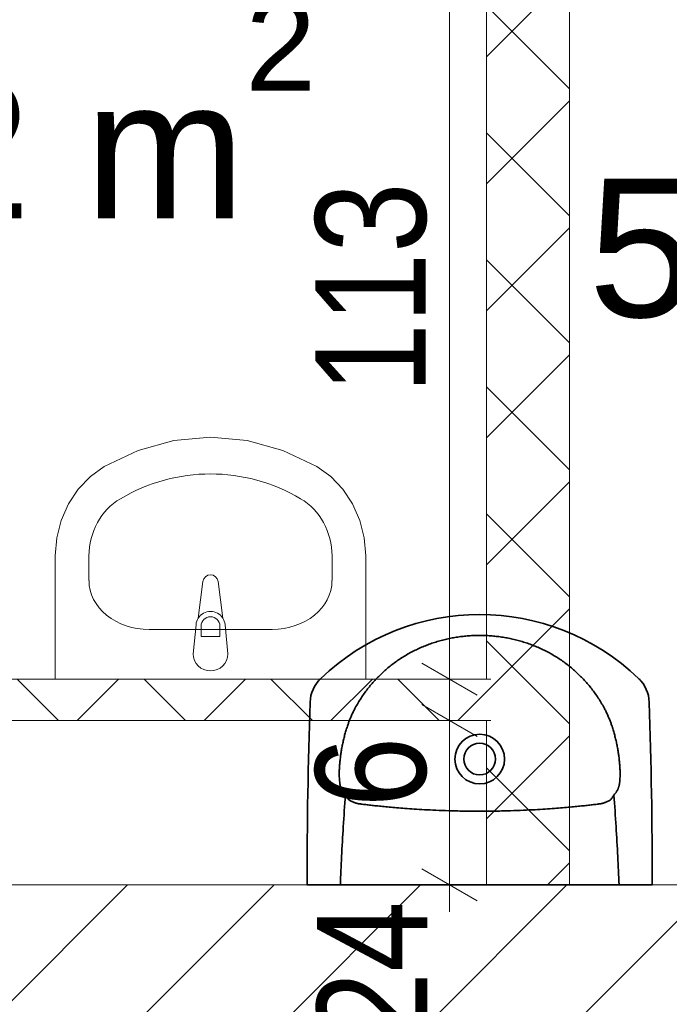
# Model space of a CAD drawing. Header units: centimetres. Extents: x 18292 to 3593338517, y 11794 to 62103.
# Tile 68 of 147: x 898356444 to 898356538, y 55362 to 55505. Entities that reach past the tile are written whole.
import ezdxf

# ---------------------------------------------------------------- set-up
doc = ezdxf.new("R2010")
doc.units = ezdxf.units.CM
doc.header["$MEASUREMENT"] = 0
for name, color, linetype in [('499-Wymiary i opisy', 7, 'Continuous'), ('___WYBURZENIA', 7, 'Continuous'), ('__PROJEKTOWANE', 7, 'Continuous'), ('MF_KRESKOWANIE', 7, 'Continuous'), ('MF_SCIANY_KONSTR', 7, 'Continuous')]:
    doc.layers.add(name, color=color, linetype=linetype)
doc.styles.add('GENERATED_STYLE_2', font='txt')
doc.styles.add('GENERATED_STYLE_4', font='txt')
doc.dimstyles.new('GENERATED_STYLE__1', dxfattribs={"dimtxt": 16, "dimasz": 6.08, "dimexe": 0.18, "dimexo": 0.0625, "dimgap": 0.09, "dimtad": 1, "dimtih": 1, "dimtoh": 1, "dimdec": 0, "dimzin": 0, "dimdsep": 46, "dimtxsty": 'GENERATED_STYLE_4', "dimblk": 'ARROWHEAD_2', "dimblk1": 'ARROWHEAD_2', "dimblk2": 'ARROWHEAD_2', "dimcen": 0.09, "dimse1": 1, "dimse2": 1, "dimclrd": 7, "dimclre": 7, "dimclrt": 7, "dimadec": 0, "dimazin": 0, "dimtfac": 1, "dimtdec": 4, "dimtmove": 0, "dimatfit": 3, "dimfxl": 0, "dimtolj": 1, "dimtzin": 0, "dimarcsym": 0})
doc.dimstyles.new('GENERATED_STYLE__4', dxfattribs={"dimtxt": 16, "dimasz": 6.08, "dimexe": 0.18, "dimexo": 0.0625, "dimgap": 0.09, "dimtad": 1, "dimdec": 0, "dimzin": 0, "dimdsep": 46, "dimtxsty": 'GENERATED_STYLE_4', "dimblk": 'ARROWHEAD_2', "dimblk1": 'ARROWHEAD_2', "dimblk2": 'ARROWHEAD_2', "dimcen": 0.09, "dimse1": 1, "dimse2": 1, "dimclrd": 7, "dimclre": 7, "dimclrt": 7, "dimadec": 0, "dimazin": 0, "dimtfac": 1, "dimtdec": 4, "dimtmove": 0, "dimatfit": 3, "dimfxl": 0, "dimtolj": 1, "dimtzin": 0, "dimarcsym": 0})
pattern_1 = [(45, (903196041.254, 3898003.605), (-9.192387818, 9.192387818), []), (135, (903196041.254, 3898003.605), (9.192387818, 9.192387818), [])]

# ---------------------------------------------------------------- blocks, each defined once
blk = doc.blocks.new('Umywalka 21')
at = {"layer": '__PROJEKTOWANE', "color": 5, "linetype": 'Continuous', "lineweight": 13}
for p, q in [((-22.5, 0), (-22.5, -17.82)), ((22.5, 0), (-22.5, 0)), ((22.5, -17.82), (22.5, 0)), ((-2.5, -3.68), (-2.1, -7.88)), ((2.1, -7.88), (2.5, -3.68)), ((-1.36, -7.66), (-1.36, -6.17)), ((-1.36, -6.17), (1.36, -6.17)), ((1.36, -6.17), (1.36, -7.66)), ((8.91, -7.18), (-8.91, -7.18)), ((-1.77, -8.83), (-1.11, -14.12)), ((1.11, -14.12), (1.77, -8.83)), ((-17.61, -14.25), (-17.61, -17.82)), ((17.61, -14.25), (17.61, -17.82)), ((-22.5, -17.82), (-22.28, -20.44)), ((22.28, -20.44), (22.5, -17.82)), ((-22.28, -20.44), (-21.64, -22.98)), ((21.64, -22.98), (22.28, -20.44)), ((-21.64, -22.98), (-20.59, -25.35)), ((20.59, -25.35), (21.64, -22.98)), ((-20.59, -25.35), (-19.16, -27.49)), ((19.16, -27.49), (20.59, -25.35)), ((-19.16, -27.49), (-17.41, -29.31)), ((17.41, -29.31), (19.16, -27.49)), ((-17.41, -29.31), (-15.39, -30.77)), ((15.39, -30.77), (17.41, -29.31)), ((-15.39, -30.77), (-10.5, -33.1)), ((10.5, -33.1), (15.39, -30.77)), ((-10.5, -33.1), (-5.32, -34.52)), ((5.32, -34.52), (10.5, -33.1)), ((-5.32, -34.52), (0, -35)), ((0, -35), (5.32, -34.52))]:
    blk.add_line(p, q, dxfattribs=at)
for centre, radius, start, end in [((0, -3.68), 2.5, 0, 180), ((0, -7.69), 2.11, 185.1696, 212.771), ((0, -7.66), 1.36, 180, 0), ((0, -7.69), 2.11, 327.229, 354.8304), ((0, -7.69), 2.11, 212.771, 327.229), ((0, -13.98), 1.12, 187.1389, 352.8611)]:
    blk.add_arc(centre, radius, start, end, dxfattribs=at)
for centre, major_axis, ratio, start_param, end_param in [((-8.9, -14.25), (8.7, 0), 0.81267, 1.570796, 3.141593), ((8.9, -14.25), (8.7, 0), 0.81267, 0, 1.570796), ((-8.91, -17.82), (0, 9.43), 0.92236, 1.570796, 2.644618), ((8.91, -17.82), (0, 9.43), 0.92236, 3.638567, 4.712389), ((0, 0), (0, 29.7), 0.92236, 2.644618, 3.638567)]:
    blk.add_ellipse(centre, major_axis=major_axis, ratio=ratio, start_param=start_param, end_param=end_param, dxfattribs=at)
blk = doc.blocks.new('*D351', base_point=(903196041.25, 3898003.61))
at = {"layer": '499-Wymiary i opisy', "color": 7, "linetype": 'Continuous', "lineweight": 13}
for p, q in [((898356084.97, 55629.09), (898356084.97, 55641.09)), ((898356511.97, 55629.09), (898356511.97, 55641.09)), ((898356087.28, 55639.09), (898356082.66, 55631.09)), ((898356514.28, 55639.09), (898356509.66, 55631.09)), ((898356081.06, 55635.09), (898356084.97, 55635.09)), ((898356084.97, 55635.09), (898356511.97, 55635.09))]:
    blk.add_line(p, q, dxfattribs=at)
at = {"layer": '499-Wymiary i opisy', "color": 7, "lineweight": 13, "insert": (898356283.11, 55638.29), "char_height": 16, "attachment_point": 7, "style": 'GENERATED_STYLE_4'}
blk.add_mtext('\\A1;{\\pql;\\fArial Narrow|b0|i0|c238|p34;427}', dxfattribs=at)
blk = doc.blocks.new('ARROWHEAD_2')
at = {"color": 0, "linetype": 'Continuous', "lineweight": 0}
for p, q in [((-0.378, -0.655), (0.378, 0.655)), ((0, 0), (-1, 0))]:
    blk.add_line(p, q, dxfattribs=at)
blk = doc.blocks.new('*D353', base_point=(903196041.25, 3898003.61))
at = {"layer": '499-Wymiary i opisy', "color": 7, "linetype": 'Continuous', "lineweight": 13}
for p, q in [((898356523.97, 55629.09), (898356523.97, 55641.09)), ((898356648.97, 55629.09), (898356648.97, 55641.09)), ((898356526.28, 55639.09), (898356521.66, 55631.09)), ((898356651.28, 55639.09), (898356646.66, 55631.09)), ((898356523.97, 55635.09), (898356648.97, 55635.09))]:
    blk.add_line(p, q, dxfattribs=at)
at = {"layer": '499-Wymiary i opisy', "color": 7, "lineweight": 13, "char_height": 16, "attachment_point": 7, "style": 'GENERATED_STYLE_4'}
for s, insert in [('\\A1;{\\pql;\\fArial Narrow|b0|i0|c238|p34;12}', (898356525.6, 55638.29)), ('\\A1;{\\pql;\\fArial Narrow|b0|i0|c238|p34;125}', (898356571.11, 55638.29))]:
    blk.add_mtext(s, dxfattribs=dict(at, insert=insert))
blk = doc.blocks.new('*D479', base_point=(903196041.25, 3898003.61))
at = {"layer": '499-Wymiary i opisy', "color": 7, "linetype": 'Continuous', "lineweight": 13}
for p, q in [((898356502.59, 55405.57), (898356510.59, 55400.95)), ((898356512.59, 55403.26), (898356500.59, 55403.26)), ((898356506.59, 55379.49), (898356506.59, 55403.26)), ((898356502.59, 55381.8), (898356510.59, 55377.18)), ((898356512.59, 55379.49), (898356500.59, 55379.49)), ((898356506.59, 55375.58), (898356506.59, 55379.49))]:
    blk.add_line(p, q, dxfattribs=at)
at = {"layer": '499-Wymiary i opisy', "color": 7, "lineweight": 13, "char_height": 16, "attachment_point": 7, "rotation": 90, "style": 'GENERATED_STYLE_4'}
for s, insert in [('\\A1;{\\pql;\\fArial Narrow|b0|i0|c238|p34;6}', (898356503.39, 55390.71)), ('\\A1;{\\pql;\\fArial Narrow|b0|i0|c238|p34;24}', (898356503.39, 55356.7))]:
    blk.add_mtext(s, dxfattribs=dict(at, insert=insert))
blk = doc.blocks.new('*D480', base_point=(903196041.25, 3898003.61))
at = {"layer": '499-Wymiary i opisy', "color": 7, "linetype": 'Continuous', "lineweight": 13}
for p, q in [((898356502.59, 55411.57), (898356510.59, 55406.95)), ((898356512.59, 55409.26), (898356500.59, 55409.26)), ((898356506.59, 55403.26), (898356506.59, 55409.26)), ((898356502.59, 55405.57), (898356510.59, 55400.95)), ((898356512.59, 55403.26), (898356500.59, 55403.26))]:
    blk.add_line(p, q, dxfattribs=at)
blk = doc.blocks.new('*D481', base_point=(903196041.25, 3898003.61))
at = {"layer": '499-Wymiary i opisy', "color": 7, "linetype": 'Continuous', "lineweight": 13}
for p, q in [((898356502.59, 55524.91), (898356510.59, 55520.29)), ((898356512.59, 55522.6), (898356500.59, 55522.6)), ((898356506.59, 55409.26), (898356506.59, 55522.6)), ((898356502.59, 55411.57), (898356510.59, 55406.95)), ((898356512.59, 55409.26), (898356500.59, 55409.26))]:
    blk.add_line(p, q, dxfattribs=at)
at = {"layer": '499-Wymiary i opisy', "color": 7, "lineweight": 13, "insert": (898356503.39, 55450.57), "char_height": 16, "attachment_point": 7, "rotation": 90, "style": 'GENERATED_STYLE_4'}
blk.add_mtext('\\A1;{\\pql;\\fArial Narrow|b0|i0|c238|p34;113}', dxfattribs=at)

msp = doc.modelspace()

# ---------------------------------------------------------------- hatches: boundary and pattern name
at = {"layer": '__PROJEKTOWANE', "linetype": 'Continuous', "lineweight": 0, "true_color": 0x000000}
h = msp.add_hatch(dxfattribs=at)
h.set_pattern_fill('Concrete_Block_0006', color=18, style=0, pattern_type=2)
h.set_pattern_definition(pattern_1)
h.paths.add_polyline_path([(898356511.97, 55379.49), (898356523.97, 55379.49), (898356523.97, 55522.6), (898356511.97, 55522.6)])
h = msp.add_hatch(dxfattribs=at)
h.set_pattern_fill('Concrete_Block_0006', color=18, style=0, pattern_type=2)
h.set_pattern_definition(pattern_1)
h.paths.add_polyline_path([(898356511.97, 55409.26), (898356372.95, 55409.26), (898356372.95, 55403.26), (898356511.97, 55403.26)])
at = {"layer": 'MF_KRESKOWANIE', "linetype": 'Continuous', "lineweight": 13}
h = msp.add_hatch(dxfattribs=at)
h.set_pattern_fill('bloczki_ceramiczne_0006', color=250, style=0, pattern_type=2)
h.set_pattern_definition([(45, (903196041.254, 3898003.605), (-10.606601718, 10.606601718), [])])
h.paths.add_polyline_path([(898356084.97, 55355.49), (898356648.97, 55355.49), (898356648.97, 55191.49), (898356690.97, 55191.49), (898356690.97, 55389.49), (898356648.97, 55389.49), (898356648.97, 55379.49), (898356372.97, 55379.49), (898356366.94, 55379.49), (898356278.95, 55379.49), (898356272.95, 55379.49), (898356184.96, 55379.49), (898356178.96, 55379.49), (898356084.97, 55379.49)])

# ---------------------------------------------------------------- linework, layer by layer
at = {"layer": '___WYBURZENIA', "color": 30, "linetype": 'Continuous', "lineweight": 35}
msp.add_line((898356485.97, 55379.49), (898356535.97, 55379.49), dxfattribs=at)
for radius in [3.6, 2.3]:
    msp.add_circle((898356510.97, 55397.69), radius, dxfattribs=at)
for centre, radius, start, end in [((898356510.97, 55385.29), 33.3, 46.2524, 133.7476), ((898356491.4, 55405.74), 5, 133.7476, 178.1181), ((898356530.54, 55405.74), 5, 1.8819, 46.2524), ((898357290.11, 55379.49), 804.15, 178.11808, 180), ((898355731.82, 55379.49), 804.15, 0, 1.88192)]:
    msp.add_arc(centre, radius, start, end, dxfattribs=at)
for points, knots in [([(898356492.95, 55405.12), (898356493.08, 55405.36), (898356493.21, 55405.59), (898356493.35, 55405.83), (898356493.49, 55406.06), (898356493.64, 55406.29), (898356493.79, 55406.51), (898356493.93, 55406.74), (898356494.09, 55406.97), (898356494.24, 55407.19), (898356494.4, 55407.41), (898356494.57, 55407.62), (898356494.73, 55407.84), (898356494.9, 55408.05), (898356495.07, 55408.26), (898356495.24, 55408.47), (898356495.42, 55408.68), (898356495.6, 55408.88), (898356495.78, 55409.08), (898356495.97, 55409.28), (898356496.15, 55409.47), (898356496.34, 55409.66), (898356496.53, 55409.85), (898356496.73, 55410.04), (898356496.93, 55410.22), (898356497.12, 55410.4), (898356497.32, 55410.58), (898356497.53, 55410.76), (898356497.73, 55410.93), (898356497.94, 55411.1), (898356498.15, 55411.26), (898356498.36, 55411.43), (898356498.58, 55411.59), (898356498.8, 55411.75), (898356499.02, 55411.9), (898356499.24, 55412.06), (898356499.47, 55412.21), (898356499.7, 55412.36), (898356499.93, 55412.5), (898356500.16, 55412.64), (898356500.4, 55412.78), (898356500.63, 55412.92), (898356500.87, 55413.05), (898356501.12, 55413.18), (898356501.36, 55413.31), (898356501.61, 55413.43), (898356501.85, 55413.55), (898356502.1, 55413.67), (898356502.35, 55413.78), (898356502.6, 55413.89), (898356502.85, 55414), (898356503.1, 55414.1), (898356503.35, 55414.2), (898356503.61, 55414.29), (898356503.86, 55414.38), (898356504.12, 55414.47), (898356504.37, 55414.56), (898356504.63, 55414.63), (898356504.89, 55414.71), (898356505.15, 55414.79), (898356505.41, 55414.86), (898356505.67, 55414.93), (898356505.93, 55414.99), (898356506.19, 55415.05), (898356506.46, 55415.11), (898356506.72, 55415.17), (898356506.99, 55415.22), (898356507.25, 55415.26), (898356507.51, 55415.31), (898356507.78, 55415.35), (898356508.05, 55415.39), (898356508.31, 55415.42), (898356508.58, 55415.45), (898356508.84, 55415.48), (898356509.11, 55415.51), (898356509.38, 55415.53), (898356509.64, 55415.55), (898356509.91, 55415.56), (898356510.17, 55415.57), (898356510.44, 55415.58), (898356510.7, 55415.58), (898356510.97, 55415.58)], [0, 0, 0, 0, 1, 1, 1, 2, 2, 2, 3, 3, 3, 4, 4, 4, 5, 5, 5, 6, 6, 6, 7, 7, 7, 8, 8, 8, 9, 9, 9, 10, 10, 10, 11, 11, 11, 12, 12, 12, 13, 13, 13, 14, 14, 14, 15, 15, 15, 16, 16, 16, 17, 17, 17, 18, 18, 18, 19, 19, 19, 20, 20, 20, 21, 21, 21, 22, 22, 22, 23, 23, 23, 24, 24, 24, 25, 25, 25, 26, 26, 26, 27, 27, 27, 27]), ([(898356528.98, 55405.12), (898356528.86, 55405.36), (898356528.72, 55405.59), (898356528.58, 55405.83), (898356528.44, 55406.06), (898356528.3, 55406.29), (898356528.15, 55406.51), (898356528, 55406.74), (898356527.85, 55406.97), (898356527.69, 55407.19), (898356527.53, 55407.41), (898356527.37, 55407.62), (898356527.2, 55407.84), (898356527.04, 55408.05), (898356526.87, 55408.26), (898356526.69, 55408.47), (898356526.52, 55408.68), (898356526.34, 55408.88), (898356526.15, 55409.08), (898356525.97, 55409.28), (898356525.78, 55409.47), (898356525.59, 55409.66), (898356525.4, 55409.85), (898356525.21, 55410.04), (898356525.01, 55410.22), (898356524.81, 55410.4), (898356524.61, 55410.58), (898356524.41, 55410.76), (898356524.2, 55410.93), (898356524, 55411.1), (898356523.79, 55411.26), (898356523.57, 55411.43), (898356523.36, 55411.59), (898356523.14, 55411.75), (898356522.92, 55411.9), (898356522.69, 55412.06), (898356522.47, 55412.21), (898356522.24, 55412.36), (898356522.01, 55412.5), (898356521.78, 55412.64), (898356521.54, 55412.78), (898356521.3, 55412.92), (898356521.06, 55413.05), (898356520.82, 55413.18), (898356520.58, 55413.31), (898356520.33, 55413.43), (898356520.08, 55413.55), (898356519.83, 55413.67), (898356519.58, 55413.78), (898356519.34, 55413.89), (898356519.08, 55414), (898356518.83, 55414.1), (898356518.58, 55414.2), (898356518.33, 55414.29), (898356518.07, 55414.38), (898356517.82, 55414.47), (898356517.56, 55414.56), (898356517.31, 55414.63), (898356517.05, 55414.71), (898356516.79, 55414.79), (898356516.53, 55414.86), (898356516.27, 55414.93), (898356516.01, 55414.99), (898356515.74, 55415.05), (898356515.48, 55415.11), (898356515.22, 55415.17), (898356514.95, 55415.22), (898356514.69, 55415.26), (898356514.42, 55415.31), (898356514.15, 55415.35), (898356513.89, 55415.39), (898356513.62, 55415.42), (898356513.36, 55415.45), (898356513.09, 55415.48), (898356512.83, 55415.51), (898356512.56, 55415.53), (898356512.29, 55415.55), (898356512.03, 55415.56), (898356511.76, 55415.57), (898356511.5, 55415.58), (898356511.23, 55415.58), (898356510.97, 55415.58)], [0, 0, 0, 0, 1, 1, 1, 2, 2, 2, 3, 3, 3, 4, 4, 4, 5, 5, 5, 6, 6, 6, 7, 7, 7, 8, 8, 8, 9, 9, 9, 10, 10, 10, 11, 11, 11, 12, 12, 12, 13, 13, 13, 14, 14, 14, 15, 15, 15, 16, 16, 16, 17, 17, 17, 18, 18, 18, 19, 19, 19, 20, 20, 20, 21, 21, 21, 22, 22, 22, 23, 23, 23, 24, 24, 24, 25, 25, 25, 26, 26, 26, 27, 27, 27, 27]), ([(898356491.85, 55402.59), (898356491.91, 55402.76), (898356491.97, 55402.92), (898356492.03, 55403.09), (898356492.09, 55403.26), (898356492.16, 55403.43), (898356492.23, 55403.6), (898356492.3, 55403.78), (898356492.38, 55403.95), (898356492.46, 55404.12), (898356492.53, 55404.29), (898356492.61, 55404.46), (898356492.7, 55404.63), (898356492.78, 55404.79), (898356492.86, 55404.96), (898356492.95, 55405.12)], [0, 0, 0, 0, 1, 1, 1, 2, 2, 2, 3, 3, 3, 4, 4, 4, 5, 5, 5, 5]), ([(898356530.08, 55402.59), (898356530.03, 55402.76), (898356529.97, 55402.92), (898356529.91, 55403.09), (898356529.84, 55403.26), (898356529.77, 55403.43), (898356529.7, 55403.6), (898356529.63, 55403.78), (898356529.56, 55403.95), (898356529.48, 55404.12), (898356529.4, 55404.29), (898356529.32, 55404.46), (898356529.24, 55404.63), (898356529.16, 55404.79), (898356529.07, 55404.96), (898356528.98, 55405.12)], [0, 0, 0, 0, 1, 1, 1, 2, 2, 2, 3, 3, 3, 4, 4, 4, 5, 5, 5, 5]), ([(898356490.89, 55398.66), (898356490.93, 55398.88), (898356490.96, 55399.1), (898356491, 55399.32), (898356491.04, 55399.54), (898356491.09, 55399.76), (898356491.13, 55399.98), (898356491.18, 55400.2), (898356491.23, 55400.42), (898356491.28, 55400.64), (898356491.34, 55400.86), (898356491.39, 55401.08), (898356491.45, 55401.29), (898356491.51, 55401.51), (898356491.58, 55401.73), (898356491.64, 55401.94), (898356491.71, 55402.16), (898356491.78, 55402.37), (898356491.85, 55402.59)], [0, 0, 0, 0, 1, 1, 1, 2, 2, 2, 3, 3, 3, 4, 4, 4, 5, 5, 5, 6, 6, 6, 6]), ([(898356531.04, 55398.66), (898356531.01, 55398.88), (898356530.97, 55399.1), (898356530.93, 55399.32), (898356530.89, 55399.54), (898356530.85, 55399.76), (898356530.8, 55399.98), (898356530.76, 55400.2), (898356530.71, 55400.42), (898356530.65, 55400.64), (898356530.6, 55400.86), (898356530.54, 55401.08), (898356530.48, 55401.29), (898356530.42, 55401.51), (898356530.36, 55401.73), (898356530.29, 55401.94), (898356530.23, 55402.16), (898356530.16, 55402.37), (898356530.08, 55402.59)], [0, 0, 0, 0, 1, 1, 1, 2, 2, 2, 3, 3, 3, 4, 4, 4, 5, 5, 5, 6, 6, 6, 6]), ([(898356490.69, 55394.35), (898356490.68, 55394.48), (898356490.66, 55394.6), (898356490.66, 55394.73), (898356490.65, 55394.87), (898356490.64, 55395), (898356490.63, 55395.14), (898356490.63, 55395.29), (898356490.62, 55395.44), (898356490.62, 55395.59), (898356490.62, 55395.76), (898356490.63, 55395.93), (898356490.63, 55396.1), (898356490.64, 55396.29), (898356490.65, 55396.48), (898356490.67, 55396.67), (898356490.68, 55396.89), (898356490.7, 55397.11), (898356490.72, 55397.32), (898356490.75, 55397.56), (898356490.78, 55397.8), (898356490.81, 55398.04)], [0, 0, 0, 0, 1, 1, 1, 2, 2, 2, 3, 3, 3, 4, 4, 4, 5, 5, 5, 6, 6, 6, 7, 7, 7, 7]), ([(898356490.81, 55398.04), (898356490.82, 55398.15), (898356490.83, 55398.25), (898356490.85, 55398.35), (898356490.86, 55398.45), (898356490.88, 55398.56), (898356490.89, 55398.66)], [0, 0, 0, 0, 1, 1, 1, 2, 2, 2, 2]), ([(898356531.13, 55398.04), (898356531.12, 55398.15), (898356531.1, 55398.25), (898356531.09, 55398.35), (898356531.07, 55398.45), (898356531.06, 55398.56), (898356531.04, 55398.66)], [0, 0, 0, 0, 1, 1, 1, 2, 2, 2, 2]), ([(898356531.25, 55394.35), (898356531.26, 55394.48), (898356531.27, 55394.6), (898356531.28, 55394.73), (898356531.29, 55394.87), (898356531.3, 55395), (898356531.3, 55395.14), (898356531.31, 55395.29), (898356531.31, 55395.44), (898356531.31, 55395.59), (898356531.31, 55395.76), (898356531.31, 55395.93), (898356531.3, 55396.1), (898356531.29, 55396.29), (898356531.28, 55396.48), (898356531.27, 55396.67), (898356531.25, 55396.89), (898356531.23, 55397.11), (898356531.21, 55397.32), (898356531.19, 55397.56), (898356531.16, 55397.8), (898356531.13, 55398.04)], [0, 0, 0, 0, 1, 1, 1, 2, 2, 2, 3, 3, 3, 4, 4, 4, 5, 5, 5, 6, 6, 6, 7, 7, 7, 7]), ([(898356491.52, 55392.47), (898356491.49, 55392.51), (898356491.45, 55392.55), (898356491.42, 55392.59), (898356491.38, 55392.63), (898356491.35, 55392.68), (898356491.31, 55392.72), (898356491.28, 55392.77), (898356491.25, 55392.81), (898356491.21, 55392.86), (898356491.18, 55392.9), (898356491.15, 55392.95), (898356491.13, 55392.99), (898356491.1, 55393.04), (898356491.07, 55393.08), (898356491.05, 55393.13), (898356491.02, 55393.17), (898356491, 55393.22), (898356490.98, 55393.27), (898356490.95, 55393.31), (898356490.93, 55393.36), (898356490.91, 55393.4), (898356490.89, 55393.45), (898356490.88, 55393.5), (898356490.86, 55393.54), (898356490.84, 55393.59), (898356490.83, 55393.63), (898356490.81, 55393.68), (898356490.8, 55393.73), (898356490.78, 55393.77), (898356490.77, 55393.82), (898356490.76, 55393.87), (898356490.75, 55393.92), (898356490.74, 55393.97), (898356490.73, 55394.01), (898356490.72, 55394.06), (898356490.72, 55394.1), (898356490.71, 55394.15), (898356490.71, 55394.19), (898356490.7, 55394.23), (898356490.7, 55394.27), (898356490.69, 55394.31), (898356490.69, 55394.35)], [0, 0, 0, 0, 1, 1, 1, 2, 2, 2, 3, 3, 3, 4, 4, 4, 5, 5, 5, 6, 6, 6, 7, 7, 7, 8, 8, 8, 9, 9, 9, 10, 10, 10, 11, 11, 11, 12, 12, 12, 13, 13, 13, 14, 14, 14, 14]), ([(898356530.41, 55392.47), (898356530.45, 55392.51), (898356530.48, 55392.55), (898356530.52, 55392.59), (898356530.55, 55392.63), (898356530.59, 55392.68), (898356530.62, 55392.72), (898356530.66, 55392.77), (898356530.69, 55392.81), (898356530.72, 55392.86), (898356530.75, 55392.9), (898356530.78, 55392.95), (898356530.81, 55392.99), (898356530.84, 55393.04), (898356530.86, 55393.08), (898356530.89, 55393.13), (898356530.91, 55393.17), (898356530.94, 55393.22), (898356530.96, 55393.27), (898356530.98, 55393.31), (898356531, 55393.36), (898356531.02, 55393.4), (898356531.04, 55393.45), (898356531.06, 55393.5), (898356531.08, 55393.54), (898356531.09, 55393.59), (898356531.11, 55393.63), (898356531.12, 55393.68), (898356531.14, 55393.73), (898356531.15, 55393.77), (898356531.16, 55393.82), (898356531.17, 55393.87), (898356531.19, 55393.92), (898356531.19, 55393.97), (898356531.2, 55394.01), (898356531.21, 55394.06), (898356531.22, 55394.1), (898356531.22, 55394.15), (898356531.23, 55394.19), (898356531.23, 55394.23), (898356531.24, 55394.27), (898356531.24, 55394.31), (898356531.25, 55394.35)], [0, 0, 0, 0, 1, 1, 1, 2, 2, 2, 3, 3, 3, 4, 4, 4, 5, 5, 5, 6, 6, 6, 7, 7, 7, 8, 8, 8, 9, 9, 9, 10, 10, 10, 11, 11, 11, 12, 12, 12, 13, 13, 13, 14, 14, 14, 14]), ([(898356491.52, 55392.47), (898356491.41, 55390.95), (898356491.3, 55389.43), (898356491.2, 55387.9), (898356491.11, 55386.46), (898356491.03, 55385.02), (898356490.96, 55383.58), (898356490.89, 55382.22), (898356490.83, 55380.86), (898356490.78, 55379.49)], [0, 0, 0, 0, 1, 1, 1, 2, 2, 2, 3, 3, 3, 3]), ([(898356492, 55391.81), (898356491.97, 55391.84), (898356491.94, 55391.87), (898356491.91, 55391.9), (898356491.88, 55391.94), (898356491.85, 55391.98), (898356491.82, 55392.02), (898356491.78, 55392.06), (898356491.75, 55392.11), (898356491.72, 55392.15), (898356491.68, 55392.2), (898356491.65, 55392.26), (898356491.61, 55392.31), (898356491.58, 55392.36), (898356491.55, 55392.42), (898356491.52, 55392.47)], [0, 0, 0, 0, 1, 1, 1, 2, 2, 2, 3, 3, 3, 4, 4, 4, 5, 5, 5, 5]), ([(898356493.79, 55391.17), (898356493.73, 55391.18), (898356493.66, 55391.19), (898356493.6, 55391.2), (898356493.54, 55391.21), (898356493.47, 55391.22), (898356493.41, 55391.23), (898356493.35, 55391.24), (898356493.28, 55391.26), (898356493.22, 55391.27), (898356493.16, 55391.29), (898356493.1, 55391.31), (898356493.04, 55391.32), (898356492.98, 55391.34), (898356492.92, 55391.36), (898356492.86, 55391.38), (898356492.8, 55391.4), (898356492.74, 55391.43), (898356492.68, 55391.45), (898356492.62, 55391.48), (898356492.56, 55391.5), (898356492.51, 55391.53), (898356492.45, 55391.55), (898356492.39, 55391.58), (898356492.33, 55391.61), (898356492.28, 55391.64), (898356492.22, 55391.67), (898356492.17, 55391.71), (898356492.11, 55391.74), (898356492.06, 55391.77), (898356492, 55391.81)], [0, 0, 0, 0, 1, 1, 1, 2, 2, 2, 3, 3, 3, 4, 4, 4, 5, 5, 5, 6, 6, 6, 7, 7, 7, 8, 8, 8, 9, 9, 9, 10, 10, 10, 10]), ([(898356528.14, 55391.17), (898356528.21, 55391.18), (898356528.27, 55391.19), (898356528.34, 55391.2), (898356528.4, 55391.21), (898356528.46, 55391.22), (898356528.53, 55391.23), (898356528.59, 55391.24), (898356528.65, 55391.26), (898356528.71, 55391.27), (898356528.77, 55391.29), (898356528.84, 55391.31), (898356528.9, 55391.32), (898356528.96, 55391.34), (898356529.02, 55391.36), (898356529.08, 55391.38), (898356529.14, 55391.4), (898356529.2, 55391.43), (898356529.26, 55391.45), (898356529.31, 55391.48), (898356529.37, 55391.5), (898356529.43, 55391.53), (898356529.49, 55391.55), (898356529.55, 55391.58), (898356529.6, 55391.61), (898356529.66, 55391.64), (898356529.71, 55391.67), (898356529.77, 55391.71), (898356529.82, 55391.74), (898356529.88, 55391.77), (898356529.93, 55391.81)], [0, 0, 0, 0, 1, 1, 1, 2, 2, 2, 3, 3, 3, 4, 4, 4, 5, 5, 5, 6, 6, 6, 7, 7, 7, 8, 8, 8, 9, 9, 9, 10, 10, 10, 10]), ([(898356529.93, 55391.81), (898356529.96, 55391.84), (898356529.99, 55391.87), (898356530.02, 55391.9), (898356530.06, 55391.94), (898356530.09, 55391.98), (898356530.12, 55392.02), (898356530.15, 55392.06), (898356530.19, 55392.11), (898356530.22, 55392.15), (898356530.26, 55392.2), (898356530.29, 55392.26), (898356530.32, 55392.31), (898356530.35, 55392.36), (898356530.38, 55392.42), (898356530.41, 55392.47)], [0, 0, 0, 0, 1, 1, 1, 2, 2, 2, 3, 3, 3, 4, 4, 4, 5, 5, 5, 5]), ([(898356530.41, 55392.47), (898356530.53, 55390.95), (898356530.64, 55389.43), (898356530.73, 55387.9), (898356530.82, 55386.46), (898356530.9, 55385.02), (898356530.98, 55383.58), (898356531.04, 55382.22), (898356531.1, 55380.86), (898356531.16, 55379.49)], [0, 0, 0, 0, 1, 1, 1, 2, 2, 2, 3, 3, 3, 3]), ([(898356510.97, 55390.14), (898356510.18, 55390.14), (898356509.4, 55390.14), (898356508.62, 55390.16), (898356507.91, 55390.17), (898356507.2, 55390.18), (898356506.49, 55390.21), (898356505.86, 55390.23), (898356505.24, 55390.25), (898356504.61, 55390.28), (898356504.06, 55390.3), (898356503.5, 55390.33), (898356502.95, 55390.36), (898356502.45, 55390.39), (898356501.96, 55390.42), (898356501.46, 55390.45), (898356501.02, 55390.48), (898356500.58, 55390.51), (898356500.14, 55390.55), (898356499.74, 55390.58), (898356499.34, 55390.61), (898356498.94, 55390.64), (898356498.58, 55390.67), (898356498.22, 55390.7), (898356497.86, 55390.74), (898356497.54, 55390.77), (898356497.21, 55390.8), (898356496.89, 55390.83), (898356496.59, 55390.86), (898356496.3, 55390.89), (898356496, 55390.92), (898356495.73, 55390.95), (898356495.46, 55390.98), (898356495.2, 55391.01), (898356494.95, 55391.03), (898356494.71, 55391.06), (898356494.46, 55391.09), (898356494.24, 55391.11), (898356494.02, 55391.14), (898356493.79, 55391.17)], [0, 0, 0, 0, 1, 1, 1, 2, 2, 2, 3, 3, 3, 4, 4, 4, 5, 5, 5, 6, 6, 6, 7, 7, 7, 8, 8, 8, 9, 9, 9, 10, 10, 10, 11, 11, 11, 12, 12, 12, 13, 13, 13, 13]), ([(898356510.97, 55390.14), (898356511.75, 55390.14), (898356512.53, 55390.14), (898356513.32, 55390.16), (898356514.03, 55390.17), (898356514.74, 55390.18), (898356515.45, 55390.21), (898356516.07, 55390.23), (898356516.7, 55390.25), (898356517.32, 55390.28), (898356517.88, 55390.3), (898356518.43, 55390.33), (898356518.99, 55390.36), (898356519.48, 55390.39), (898356519.98, 55390.42), (898356520.47, 55390.45), (898356520.91, 55390.48), (898356521.36, 55390.51), (898356521.8, 55390.55), (898356522.2, 55390.58), (898356522.59, 55390.61), (898356522.99, 55390.64), (898356523.35, 55390.67), (898356523.71, 55390.7), (898356524.07, 55390.74), (898356524.4, 55390.77), (898356524.72, 55390.8), (898356525.05, 55390.83), (898356525.34, 55390.86), (898356525.64, 55390.89), (898356525.93, 55390.92), (898356526.2, 55390.95), (898356526.47, 55390.98), (898356526.74, 55391.01), (898356526.98, 55391.03), (898356527.23, 55391.06), (898356527.47, 55391.09), (898356527.7, 55391.11), (898356527.92, 55391.14), (898356528.14, 55391.17)], [0, 0, 0, 0, 1, 1, 1, 2, 2, 2, 3, 3, 3, 4, 4, 4, 5, 5, 5, 6, 6, 6, 7, 7, 7, 8, 8, 8, 9, 9, 9, 10, 10, 10, 11, 11, 11, 12, 12, 12, 13, 13, 13, 13])]:
    msp.add_open_spline(points, degree=3, knots=knots, dxfattribs=at)
for points in [[(898356487.46, 55408.82), (898356487.51, 55408.88), (898356487.55, 55408.93), (898356487.6, 55408.99)], [(898356487.6, 55408.99), (898356487.61, 55408.99), (898356487.61, 55409.01), (898356487.62, 55409.01)], [(898356487.62, 55409.01), (898356487.72, 55409.13), (898356487.83, 55409.24), (898356487.94, 55409.35)], [(898356534.32, 55409.01), (898356534.21, 55409.13), (898356534.11, 55409.24), (898356533.99, 55409.35)], [(898356534.33, 55408.99), (898356534.34, 55408.99), (898356534.31, 55409.01), (898356534.32, 55409.01)], [(898356534.47, 55408.82), (898356534.43, 55408.88), (898356534.38, 55408.93), (898356534.33, 55408.99)]]:
    msp.add_open_spline(points, degree=3, dxfattribs=at)
at = {"layer": '__PROJEKTOWANE', "color": 150, "linetype": 'Continuous', "lineweight": 13, "flags": 128}
for points in [[(898356511.97, 55522.6), (898356511.97, 55409.26)], [(898356523.97, 55379.49), (898356523.97, 55522.6)], [(898356511.97, 55409.26), (898356372.95, 55409.26)], [(898356372.95, 55403.26), (898356511.97, 55403.26)], [(898356511.97, 55403.26), (898356511.97, 55379.49)], [(898356511.97, 55379.49), (898356523.97, 55379.49)]]:
    msp.add_lwpolyline(points, dxfattribs=at)
at = {"layer": 'MF_SCIANY_KONSTR', "color": 7, "linetype": 'Continuous', "lineweight": 13}
msp.add_line((898356648.97, 55379.49), (898356372.97, 55379.49), dxfattribs=at)

# ---------------------------------------------------------------- block references
at = {"layer": '__PROJEKTOWANE', "color": 5, "linetype": 'Continuous', "lineweight": 13, "xscale": -1, "zscale": 100, "rotation": 180}
msp.add_blockref('Umywalka 21', (898356471.97, 55409.26), dxfattribs=at)

# ---------------------------------------------------------------- texts
at = {"layer": '__PROJEKTOWANE', "color": 150, "lineweight": 13, "char_height": 20, "attachment_point": 7, "style": 'GENERATED_STYLE_2'}
for s, insert in [('{\\fArial|b0|i0|c238|p38;17,12 m{\\H0.66x;\\S2^  ;}}', (898356376.08, 55472.25)), ('{\\fArial|b0|i0|c238|p38;5,14 m{\\H0.66x;\\S2^  ;}}', (898356526.7, 55457.96))]:
    msp.add_mtext(s, dxfattribs=dict(at, insert=insert))

# ---------------------------------------------------------------- dimensions: what is measured, and where the dimension line sits
at = {"layer": '499-Wymiary i opisy', "color": 7, "linetype": 'Continuous', "lineweight": 13}
for base, p1, p2, picture, middle in [((898356511.97, 55635.09), (898356084.97, 54945.49), (898356511.97, 55614.6), '*D351', (898356301.4, 55646.29)), ((898356648.97, 55635.09), (898356523.97, 55614.6), (898356648.97, 54945.49), '*D353', (898356589.4, 55646.29))]:
    dim = msp.add_linear_dim(base=base, p1=p1, p2=p2, dimstyle='GENERATED_STYLE__1', dxfattribs=at)
    dim.commit()
    dim.dimension.update_dxf_attribs({"geometry": picture, "text_midpoint": middle, "dimtype": 160})
for base, p1, p2, picture, middle in [((898356506.59, 55522.6), (898356511.97, 55409.26), (898356523.97, 55522.6), '*D481', (898356495.39, 55468.87)), ((898356506.59, 55409.26), (898356511.97, 55403.26), (898356511.97, 55409.26), '*D480', (898356495.39, 55396.81)), ((898356506.59, 55403.26), (898356511.97, 55379.49), (898356511.97, 55403.26), '*D479', (898356495.39, 55368.9))]:
    dim = msp.add_linear_dim(base=base, p1=p1, p2=p2, angle=90, dimstyle='GENERATED_STYLE__4', dxfattribs=at)
    dim.commit()
    dim.dimension.update_dxf_attribs({"geometry": picture, "text_midpoint": middle, "dimtype": 160, "text_rotation": 90})

doc.saveas('drawing.dxf')
